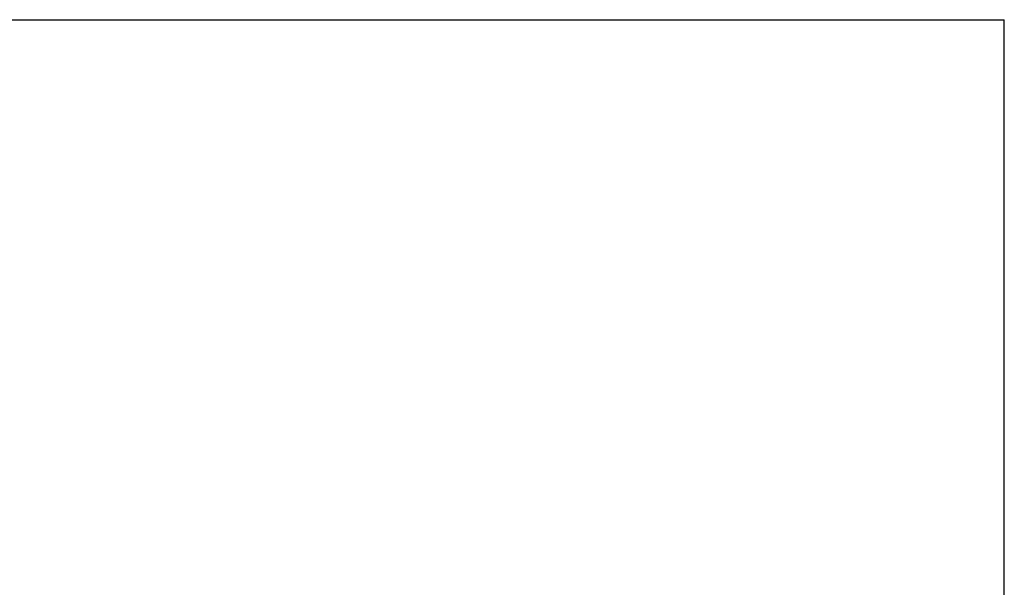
# Model space of a CAD drawing. Header units: millimetres. Extents: x -878167 to -835412, y 145619 to 160658.
# Tile 27 of 27: x -847958 to -839003, y 155497 to 160658. Entities that reach past the tile are written whole.
import ezdxf

# ---------------------------------------------------------------- set-up
doc = ezdxf.new("R2010")
doc.units = ezdxf.units.MM
doc.header["$XCLIPFRAME"] = 2
doc.linetypes.add('Tracejada', pattern=[6.35, 3.175, -3.175])
doc.layers.add('G-ANNO-REFR', color=1, linetype='Tracejada', lineweight=5)
picture_1 = doc.add_image_def('image1.png', size_in_pixel=(1000, 904))
picture_2 = doc.add_image_def('image2.png', size_in_pixel=(1556, 1639))
picture_3 = doc.add_image_def('image3.png', size_in_pixel=(1500, 1617))

msp = doc.modelspace()

# ---------------------------------------------------------------- pictures from other files: only their frames are drawn
at = {"layer": 'G-ANNO-REFR'}
image = msp.add_image(picture_3, insert=(-857186.931, 151448.631), size_in_units=(3710.145, 4000), rotation=0, dxfattribs=at)
image.set_boundary_path([(-8482.01805, 3972.00604), (-8482.01805, -2106.5771), (7349.9598, -2106.5771), (7349.9598, 3972.00604), (-8482.01805, 3972.00604)])
image.dxf.flags = 15
image = msp.add_image(picture_2, insert=(-853629.823, 151908.178), size_in_units=(6644.068, 7000), rotation=0, dxfattribs=at)
image.set_boundary_path([(-5746.36477, 3110.6263), (-5746.36477, -410.10796), (3424.50077, -410.10796), (3424.50077, 3110.6263), (-5746.36477, 3110.6263)])
image.dxf.flags = 15
image = msp.add_image(picture_1, insert=(-864655.23, 149590.176), size_in_units=(8716.252, 7883.73), rotation=0, dxfattribs=at)
image.set_boundary_path([(-1550.13622, 1358.9007), (-1550.13622, -365.3047), (2942.53869, -365.3047), (2942.53869, 1358.9007), (-1550.13622, 1358.9007)])
image.dxf.flags = 15

doc.saveas('drawing.dxf')
